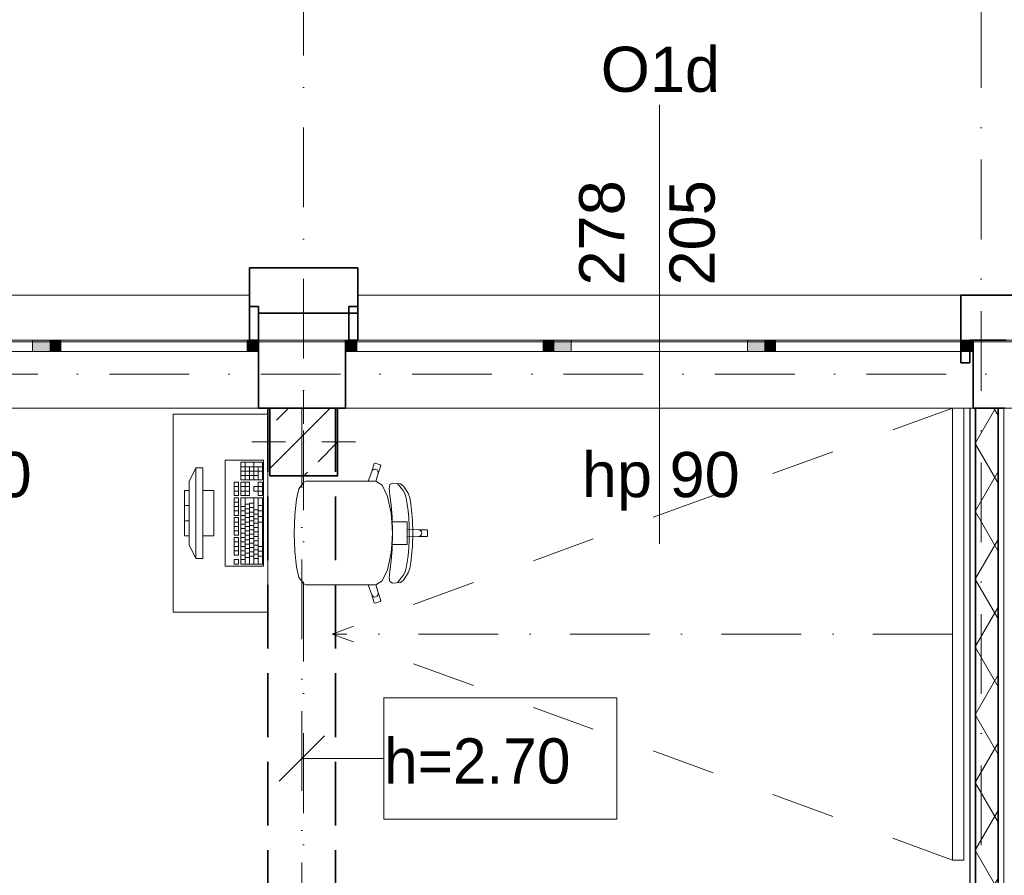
# Model space of a CAD drawing. Header units: millimetres. Extents: x -34676 to 172266, y 39940 to 476087.
# Tile 152 of 256: x 33583 to 37943, y 321158 to 324944. Entities that reach past the tile are written whole.
import ezdxf

# ---------------------------------------------------------------- set-up
doc = ezdxf.new("R2010")
doc.units = ezdxf.units.MM
doc.header["$MEASUREMENT"] = 0
for name, pattern in [('Krawędzie ukryte', [3.912222, 2.822222, -1.09]), ('Kropki i Kreski', [6.702778, 3.527778, -1.763889, 0, -1.411111]), ('Przerywana', [5.644444, 2.822222, -2.822222])]:
    doc.linetypes.add(name, pattern=pattern)
for name, color, linetype in [('#podkład', 252, 'Continuous'), ('- A - ocieplenie', 7, 'Continuous'), ('2D - Ogólne', 7, 'Continuous'), ('Konstrukcja - Belki', 7, 'Continuous'), ('Konstrukcja - Dach', 7, 'Continuous'), ('Konstrukcja - Siatka mod', 7, 'Continuous'), ('Konstrukcja - Stropy', 7, 'Continuous'), ('Konstrukcja - Słupy', 7, 'Continuous'), ('Konstrukcja - Ściany działowe', 7, 'Continuous'), ('Konstrukcja - Ściany zewnętrzne', 7, 'Continuous'), ('Okna Archicada', 7, 'Continuous'), ('Opisy - Etykiety', 7, 'Continuous'), ('Wnętrze - Umeblowanie', 7, 'Continuous'), ('z JAN', 7, 'Continuous'), ('Znaczniki okien Archicada', 7, 'Continuous')]:
    doc.layers.add(name, color=color, linetype=linetype)
doc.styles.add('STYL_AUTOMATYCZNY_1', font='arial.ttf')
doc.styles.add('STYL_AUTOMATYCZNY_5', font='arial.ttf')

# ---------------------------------------------------------------- blocks, each defined once
blk = doc.blocks.new('ILHKGJHF')
at = {"layer": 'Konstrukcja - Słupy', "linetype": 'Continuous', "lineweight": 25}
h = blk.add_hatch(dxfattribs=at)
h.set_pattern_fill('Beton_zbrojony_0003', color=252, style=0, pattern_type=2)
h.set_pattern_definition([(45, (-208051.03, 604918.2), (-183.84776, 183.84776), []), (45, (-208142.95, 605010.13), (-183.84776, 183.84776), [195, -65])])
h.paths.add_polyline_path([(34297.6, 328290.5), (34597.6, 328290.5), (34597.6, 328590.5), (34297.6, 328590.5)])
at = {"layer": 'Konstrukcja - Ściany działowe', "linetype": 'Continuous', "lineweight": 13}
h = blk.add_hatch(dxfattribs=at)
h.set_pattern_fill('Izolacja_miękka_0003', color=252, style=0, pattern_type=2)
h.set_pattern_definition([(60, (-208051.03, 604918.21), (-129.90381, 75), []), (120, (-208051.03, 604918.21), (129.90381, 75), [])])
h.paths.add_polyline_path([(37522.6, 328590.5), (37422.6, 328590.5), (37422.6, 325631.5), (37522.6, 325631.5)])
at = {"layer": 'Okna Archicada', "linetype": 'Continuous', "lineweight": 13}
for points in [[(33322.6, 328840.5), (33322.6, 328890.5), (33247.6, 328890.5), (33247.6, 328840.5)], [(33322.6, 328890.5), (33322.6, 328840.5), (33372.6, 328840.5), (33372.6, 328890.5)], [(34247.6, 328840.5), (34247.6, 328890.5), (34197.6, 328890.5), (34197.6, 328840.5)], [(34632.6, 328890.5), (34632.6, 328840.5), (34682.6, 328840.5), (34682.6, 328890.5)], [(35557.6, 328840.5), (35557.6, 328890.5), (35507.6, 328890.5), (35507.6, 328840.5)], [(35557.6, 328890.5), (35557.6, 328840.5), (35632.6, 328840.5), (35632.6, 328890.5)], [(36487.6, 328840.5), (36487.6, 328890.5), (36412.6, 328890.5), (36412.6, 328840.5)], [(36487.6, 328890.5), (36487.6, 328840.5), (36537.6, 328840.5), (36537.6, 328890.5)], [(37412.6, 328840.5), (37412.6, 328890.5), (37362.6, 328890.5), (37362.6, 328840.5)]]:
    blk.add_hatch(color=252, dxfattribs=at).paths.add_polyline_path(points)
at = {"layer": '- A - ocieplenie', "color": 252, "linetype": 'Continuous', "lineweight": 35, "ltscale": 100}
for p, q in [((34207.6, 329090.5), (34207.6, 329040.5)), ((34687.6, 328940.5), (34687.6, 329090.5)), ((37357.6, 328940.5), (37357.6, 329090.5)), ((34207.6, 329040.5), (34207.6, 328890.5)), ((34687.6, 328890.5), (34687.6, 328940.5)), ((37357.6, 328890.5), (37357.6, 328940.5))]:
    blk.add_line(p, q, dxfattribs=at)
at = {"layer": '- A - ocieplenie', "color": 252, "linetype": 'Continuous', "lineweight": 35, "ltscale": 100, "flags": 128}
for points in [[(34687.6, 329210.5), (34207.6, 329210.5)], [(34207.6, 329210.5), (34207.6, 329010.5)], [(34687.6, 329010.5), (34687.6, 329210.5)], [(34207.6, 329040.5), (34207.6, 329090.5)], [(34687.6, 329090.5), (34687.6, 329040.5)], [(37597.6, 329090.5), (37357.6, 329090.5)], [(34247.6, 329040.5), (34207.6, 329040.5)], [(34247.6, 328890.5), (34247.6, 329040.5)], [(34647.6, 329040.5), (34647.6, 328890.5)], [(34647.6, 329040.5), (34687.6, 329040.5)], [(34247.6, 329010.5), (34687.6, 329010.5)], [(34207.6, 328890.5), (34247.6, 328890.5)], [(34647.6, 328890.5), (34687.6, 328890.5)], [(37357.6, 328890.5), (37357.6, 328790.4)], [(37397.6, 328890.5), (37557.6, 328890.5)], [(37397.6, 328790.4), (37397.6, 328890.5)], [(37357.6, 328790.4), (37397.6, 328790.4)]]:
    blk.add_lwpolyline(points, dxfattribs=at)
at = {"layer": '2D - Ogólne', "color": 252, "linetype": 'Przerywana', "lineweight": 15, "ltscale": 100}
for p in [(37321.1, 328590.5), (37321.1, 326590.5)]:
    blk.add_line(p, (34573.6, 327590.5), dxfattribs=at)
at = {"layer": '2D - Ogólne', "color": 252, "linetype": 'Kropki i Kreski', "lineweight": 15, "ltscale": 100}
blk.add_line((37320.8, 327590.5), (34573.6, 327590.5), dxfattribs=at)
at = {"layer": 'Konstrukcja - Belki', "color": 252, "linetype": 'Krawędzie ukryte', "lineweight": 35, "ltscale": 100}
for p, q in [((34289.3, 328590.5), (34289.3, 325656.5)), ((34289.3, 328590.5), (34589.3, 328590.5)), ((34589.3, 328590.5), (34589.3, 325656.5))]:
    blk.add_line(p, q, dxfattribs=at)
at = {"layer": 'Konstrukcja - Belki', "color": 252, "linetype": 'Kropki i Kreski', "lineweight": 13, "ltscale": 100}
blk.add_line((34439.3, 328590.5), (34439.3, 325656.5), dxfattribs=at)
at = {"layer": 'Konstrukcja - Dach', "color": 252, "linetype": 'Continuous', "lineweight": 13, "ltscale": 100}
for p, q in [((46547.6, 328890.5), (22498, 328890.5)), ((46547.6, 328884), (22498, 328884))]:
    blk.add_line(p, q, dxfattribs=at)
at = {"layer": 'Konstrukcja - Siatka mod', "color": 252, "linetype": 'Kropki i Kreski', "lineweight": 13, "ltscale": 100}
for p, q in [((34447.6, 314731.6), (34447.6, 331696.4)), ((37447.6, 331701.1), (37447.6, 314731.6)), ((20180, 328740.5), (49624.6, 328740.5))]:
    blk.add_line(p, q, dxfattribs=at)
at = {"layer": 'Konstrukcja - Stropy', "color": 252, "linetype": 'Continuous', "lineweight": 13, "ltscale": 100}
blk.add_line((49667.6, 328590.5), (22627.6, 328590.5), dxfattribs=at)
at = {"layer": 'Konstrukcja - Słupy', "color": 252, "linetype": 'Continuous', "lineweight": 0, "ltscale": 100}
for p, q in [((34447.6, 328520.5), (34447.6, 328670.5)), ((34367.6, 328440.5), (34217.6, 328440.5)), ((34527.6, 328440.5), (34677.6, 328440.5)), ((34447.6, 328360.5), (34447.6, 328210.5))]:
    blk.add_line(p, q, dxfattribs=at)
at = {"layer": 'Konstrukcja - Słupy', "color": 252, "linetype": 'Continuous', "lineweight": 35, "ltscale": 100, "flags": 128}
blk.add_lwpolyline([(34297.6, 328290.5), (34597.6, 328290.5), (34597.6, 328590.5), (34297.6, 328590.5)], close=True, dxfattribs=at)
at = {"layer": 'Konstrukcja - Słupy', "color": 252, "linetype": 'Continuous', "lineweight": 0, "ltscale": 100}
blk.add_point((34447.6, 328440.5), dxfattribs=at)
at = {"layer": 'Konstrukcja - Ściany działowe', "color": 252, "linetype": 'Continuous', "lineweight": 35, "ltscale": 100}
for p, q in [((37422.6, 328590.5), (37422.6, 325631.5)), ((37522.6, 325631.5), (37522.6, 328590.5))]:
    blk.add_line(p, q, dxfattribs=at)
at = {"layer": 'Konstrukcja - Ściany działowe', "color": 252, "linetype": 'Continuous', "lineweight": 13, "ltscale": 100, "flags": 128}
for points in [[(37397.6, 328590.5), (37422.6, 328590.5)], [(37547.6, 325506.5), (37547.6, 328590.5)]]:
    blk.add_lwpolyline(points, dxfattribs=at)
at = {"layer": 'Konstrukcja - Ściany działowe', "color": 252, "linetype": 'Continuous', "lineweight": 25, "ltscale": 100, "flags": 128}
for points in [[(37397.6, 328590.5), (37397.6, 325656.5)], [(37522.6, 328590.5), (37547.6, 328590.5)]]:
    blk.add_lwpolyline(points, dxfattribs=at)
at = {"layer": 'Konstrukcja - Ściany działowe', "color": 252, "linetype": 'Continuous', "lineweight": 35, "ltscale": 100, "flags": 128}
blk.add_lwpolyline([(37422.6, 328590.5), (37522.6, 328590.5)], dxfattribs=at)
at = {"layer": 'Konstrukcja - Ściany zewnętrzne', "color": 252, "linetype": 'Continuous', "lineweight": 35, "ltscale": 100}
for p, q in [((34247.6, 328890.5), (34247.6, 328840.5)), ((34632.6, 328890.5), (34632.6, 328840.5)), ((37412.6, 328890.5), (37412.6, 328840.5)), ((34247.6, 328840.5), (34247.6, 328590.5)), ((34632.6, 328840.5), (34632.6, 328590.5)), ((37412.6, 328840.5), (37412.6, 328590.5))]:
    blk.add_line(p, q, dxfattribs=at)
at = {"layer": 'Konstrukcja - Ściany zewnętrzne', "color": 252, "linetype": 'Continuous', "lineweight": 13, "ltscale": 100, "flags": 128}
blk.add_lwpolyline([(34647.6, 328890.5), (34647.6, 329010.5), (34247.6, 329010.5), (34247.6, 328890.5)], dxfattribs=at)
at = {"layer": 'Konstrukcja - Ściany zewnętrzne', "color": 252, "linetype": 'Continuous', "lineweight": 35, "ltscale": 100, "flags": 128}
for points in [[(37552.6, 328890.5), (37412.6, 328890.5)], [(34247.6, 328590.5), (34297.6, 328590.5)], [(34597.6, 328590.5), (34632.6, 328590.5)], [(37412.6, 328590.5), (37552.6, 328590.5)]]:
    blk.add_lwpolyline(points, dxfattribs=at)
at = {"layer": 'Okna Archicada', "color": 252, "linetype": 'Continuous', "lineweight": 13, "ltscale": 100}
for p, q in [((31567.6, 329090.5), (34207.6, 329090.5)), ((34687.6, 329090.5), (37357.6, 329090.5)), ((34247.6, 328890.5), (31527.6, 328890.5)), ((31567.6, 328890.5), (34207.6, 328890.5)), ((32527.6, 328890.5), (33247.6, 328890.5)), ((33247.6, 328840.5), (33247.6, 328890.5)), ((33247.6, 328890.5), (33322.6, 328890.5)), ((33322.6, 328890.5), (33372.6, 328890.5)), ((33372.6, 328890.5), (33372.6, 328840.5)), ((33372.6, 328890.5), (34197.6, 328890.5)), ((34197.6, 328840.5), (34197.6, 328890.5)), ((34197.6, 328890.5), (34247.6, 328890.5)), ((37412.6, 328890.5), (34632.6, 328890.5)), ((34632.6, 328890.5), (34682.6, 328890.5)), ((34682.6, 328890.5), (34682.6, 328840.5)), ((34682.6, 328890.5), (35507.6, 328890.5)), ((34687.6, 328890.5), (37357.6, 328890.5)), ((35507.6, 328840.5), (35507.6, 328890.5)), ((35507.6, 328890.5), (35557.6, 328890.5)), ((35557.6, 328890.5), (35632.6, 328890.5)), ((35632.6, 328890.5), (35632.6, 328840.5)), ((35632.6, 328890.5), (36412.6, 328890.5)), ((36412.6, 328840.5), (36412.6, 328890.5)), ((36412.6, 328890.5), (36487.6, 328890.5)), ((36487.6, 328890.5), (36537.6, 328890.5)), ((36537.6, 328890.5), (36537.6, 328840.5)), ((36537.6, 328890.5), (37362.6, 328890.5)), ((37362.6, 328840.5), (37362.6, 328890.5)), ((37362.6, 328890.5), (37412.6, 328890.5)), ((33247.6, 328840.5), (32527.6, 328840.5)), ((33322.6, 328840.5), (33247.6, 328840.5)), ((33372.6, 328840.5), (33322.6, 328840.5)), ((34197.6, 328840.5), (33372.6, 328840.5)), ((34247.6, 328840.5), (34197.6, 328840.5)), ((34682.6, 328840.5), (34632.6, 328840.5)), ((35507.6, 328840.5), (34682.6, 328840.5)), ((35557.6, 328840.5), (35507.6, 328840.5)), ((35632.6, 328840.5), (35557.6, 328840.5)), ((36412.6, 328840.5), (35632.6, 328840.5)), ((36487.6, 328840.5), (36412.6, 328840.5)), ((36537.6, 328840.5), (36487.6, 328840.5)), ((37362.6, 328840.5), (36537.6, 328840.5)), ((37412.6, 328840.5), (37362.6, 328840.5)), ((34247.6, 328590.5), (31527.6, 328590.5)), ((37412.6, 328590.5), (34632.6, 328590.5))]:
    blk.add_line(p, q, dxfattribs=at)
at = {"layer": 'Okna Archicada', "color": 252, "linetype": 'Continuous', "lineweight": 35, "ltscale": 100}
for p, q in [((34207.6, 329090.5), (34207.6, 329040.5)), ((34687.6, 328940.5), (34687.6, 329090.5)), ((37357.6, 328940.5), (37357.6, 329090.5)), ((34207.6, 329040.5), (34207.6, 328890.5)), ((34687.6, 328890.5), (34687.6, 328940.5)), ((37357.6, 328890.5), (37357.6, 328940.5)), ((34247.6, 328890.5), (34247.6, 328840.5)), ((34247.6, 328890.5), (34247.6, 328840.5)), ((34632.6, 328890.5), (34632.6, 328840.5)), ((34632.6, 328890.5), (34632.6, 328840.5)), ((37412.6, 328890.5), (37412.6, 328840.5)), ((37412.6, 328890.5), (37412.6, 328840.5)), ((34247.6, 328840.5), (34247.6, 328590.5)), ((34632.6, 328840.5), (34632.6, 328590.5)), ((37412.6, 328840.5), (37412.6, 328590.5))]:
    blk.add_line(p, q, dxfattribs=at)
at = {"layer": 'Opisy - Etykiety', "color": 252, "linetype": 'Continuous', "lineweight": 20, "ltscale": 100}
for p, q in [((35834.9, 327307.8), (34803.4, 327307.8)), ((34803.4, 327307.8), (34803.4, 326771.3)), ((35834.9, 326771.3), (35834.9, 327307.8)), ((34539.3, 327139.6), (34339.3, 326939.6)), ((34439.3, 327039.6), (34803.4, 327039.6)), ((34803.4, 326771.3), (35834.9, 326771.3))]:
    blk.add_line(p, q, dxfattribs=at)
at = {"layer": 'Wnętrze - Umeblowanie', "color": 252, "linetype": 'Continuous', "lineweight": 13, "ltscale": 100}
for p, q in [((34265.8, 328350.7), (34168.8, 328350.7)), ((34168.8, 328350.7), (34168.8, 328272.3)), ((34188.2, 328272.3), (34188.2, 328350.7)), ((34227, 328272.3), (34227, 328350.7)), ((34265.8, 328272.3), (34265.8, 328350.7)), ((34749.1, 328309.9), (34760.5, 328345.4)), ((34760.5, 328345.4), (34764.3, 328347.3)), ((34764.3, 328347.3), (34787, 328339.8)), ((34789, 328336), (34777.6, 328300.6)), ((34787, 328339.8), (34789, 328336)), ((33970.6, 328325.5), (33940.6, 328265.5)), ((34000.6, 328325.5), (33970.6, 328325.5)), ((33970.6, 328325.5), (33970.6, 327925.5)), ((34000.6, 327925.5), (34000.6, 328325.5)), ((34265.8, 328331.1), (34168.8, 328331.1)), ((34265.8, 328311.5), (34168.8, 328311.5)), ((34246.4, 328291.9), (34168.8, 328291.9)), ((34207.6, 328272.3), (34207.6, 328331.1)), ((34246.4, 328272.3), (34246.4, 328331.1)), ((34733.4, 328266.6), (34749.1, 328309.9)), ((34749.1, 328309.9), (34752, 328315.1)), ((34752, 328315.1), (34756.5, 328318.7)), ((34756.5, 328318.7), (34762.2, 328320.3)), ((34762.2, 328320.3), (34768, 328319.6)), ((34777.6, 328300.6), (34767.9, 328266.4)), ((34768, 328319.6), (34773, 328316.8)), ((34773, 328316.8), (34776.7, 328312.1)), ((34776.7, 328312.1), (34778.2, 328306.5)), ((34778.2, 328306.5), (34777.6, 328300.6)), ((33940.6, 327985.5), (33940.6, 328265.5)), ((34159.1, 328262.6), (34139.7, 328262.6)), ((34139.7, 328262.6), (34139.7, 328203.8)), ((34159.1, 328203.8), (34159.1, 328262.6)), ((34168.8, 328272.3), (34265.8, 328272.3)), ((34207.6, 328262.6), (34168.8, 328262.6)), ((34168.8, 328262.6), (34168.8, 328203.8)), ((34188.2, 328203.8), (34188.2, 328262.6)), ((34207.6, 328203.8), (34207.6, 328262.6)), ((34265.8, 328262.6), (34246.4, 328262.6)), ((34246.4, 328262.6), (34246.4, 328243)), ((34265.8, 328203.8), (34265.8, 328262.6)), ((34427.4, 328235.2), (34448.6, 328262)), ((34448.6, 328262), (34457.2, 328266.6)), ((34457.2, 328266.6), (34488.2, 328266.6)), ((34488.2, 328266.6), (34524.3, 328266.6)), ((34524.3, 328266.6), (34733.4, 328266.6)), ((34767.7, 328266.6), (34733.4, 328266.6)), ((34767.7, 328266.6), (34767.9, 328266.4)), ((34767.9, 328266.4), (34795.7, 328249.1)), ((34795.7, 328249.1), (34819.5, 328199.4)), ((34826.2, 328234.8), (34829.3, 328252)), ((34829.3, 328252), (34840.8, 328258.7)), ((34840.8, 328258.7), (34876.9, 328255.4)), ((34866.4, 328252.3), (34863.7, 328256.1)), ((34871.5, 328246.1), (34866.4, 328252.3)), ((34877.7, 328237), (34871.5, 328246.1)), ((34876.9, 328255.4), (34890.1, 328244.9)), ((34890.1, 328244.9), (34910.2, 328213.8)), ((33940.6, 328225.5), (33920.6, 328225.5)), ((33920.6, 328225.5), (33920.6, 328025.5)), ((33940.6, 328025.5), (33940.6, 328225.5)), ((34050.6, 328225.5), (34000.6, 328225.5)), ((34000.6, 328225.5), (34000.6, 328025.5)), ((34050.6, 328025.5), (34050.6, 328225.5)), ((34159.1, 328243), (34139.7, 328243)), ((34159.1, 328223.4), (34139.7, 328223.4)), ((34139.7, 328203.8), (34159.1, 328203.8)), ((34207.6, 328243), (34168.8, 328243)), ((34207.6, 328223.4), (34168.8, 328223.4)), ((34168.8, 328203.8), (34207.6, 328203.8)), ((34246.4, 328243), (34227, 328243)), ((34227, 328243), (34227, 328223.4)), ((34227, 328223.4), (34246.4, 328223.4)), ((34265.8, 328243), (34246.4, 328243)), ((34246.4, 328223.4), (34246.4, 328243)), ((34246.4, 328223.4), (34246.4, 328203.8)), ((34265.8, 328223.4), (34246.4, 328223.4)), ((34246.4, 328203.8), (34265.8, 328203.8)), ((34415.9, 328187.1), (34426.6, 328233.1)), ((34426.6, 328233.1), (34427.4, 328235.2)), ((34828.8, 328205.8), (34826.2, 328234.8)), ((34834.6, 328160.5), (34828.8, 328205.8)), ((34887.7, 328225.3), (34877.7, 328237)), ((34895.4, 328212.1), (34887.7, 328225.3)), ((34901.7, 328191.8), (34895.4, 328212.1)), ((34910.2, 328213.8), (34917.4, 328193.9)), ((33940.6, 328158.8), (33920.6, 328158.8)), ((34159.1, 328194), (34139.7, 328194)), ((34139.7, 328194), (34139.7, 328115.7)), ((34159.1, 328174.4), (34139.7, 328174.4)), ((34159.1, 328115.7), (34159.1, 328194)), ((34265.8, 328194), (34168.8, 328194)), ((34168.8, 328194), (34168.8, 327900.3)), ((34188.2, 327900.3), (34188.2, 328194)), ((34207.6, 328164.6), (34188.2, 328164.6)), ((34207.6, 327900.3), (34207.6, 328169.5)), ((34227, 328169.5), (34207.6, 328169.5)), ((34227, 327900.3), (34227, 328194)), ((34246.4, 327900.3), (34246.4, 328194)), ((34265.8, 328159.7), (34246.4, 328159.7)), ((34265.8, 327900.3), (34265.8, 328194)), ((34408.7, 328118.4), (34415.9, 328187.1)), ((34819.5, 328199.4), (34835.4, 328125)), ((34839.3, 328109.6), (34834.6, 328160.5)), ((34906.6, 328165.8), (34901.7, 328191.8)), ((34910.3, 328135.8), (34906.6, 328165.8)), ((34917.4, 328193.9), (34922.2, 328168)), ((34922.2, 328168), (34929.2, 328094.8)), ((34159.1, 328154.8), (34139.7, 328154.8)), ((34159.1, 328135.3), (34139.7, 328135.3)), ((34139.7, 328115.7), (34159.1, 328115.7)), ((34188.2, 328154.8), (34168.8, 328154.8)), ((34188.2, 328135.3), (34168.8, 328135.3)), ((34188.2, 328115.7), (34168.8, 328115.7)), ((34207.6, 328145.1), (34188.2, 328145.1)), ((34207.6, 328125.5), (34188.2, 328125.5)), ((34227, 328149.9), (34207.6, 328149.9)), ((34227, 328130.4), (34207.6, 328130.4)), ((34246.4, 328140.2), (34227, 328140.2)), ((34246.4, 328120.6), (34227, 328120.6)), ((34265.8, 328135.3), (34246.4, 328135.3)), ((34406.1, 328037.3), (34408.6, 328117.3)), ((34408.6, 328117.3), (34408.7, 328118.4)), ((34835.4, 328125), (34837.8, 328087.6)), ((34912.9, 328103.4), (34910.3, 328135.8)), ((33940.6, 328092.1), (33920.6, 328092.1)), ((34159.1, 328105.9), (34139.7, 328105.9)), ((34139.7, 328105.9), (34139.7, 328027.6)), ((34159.1, 328086.3), (34139.7, 328086.3)), ((34159.1, 328027.6), (34159.1, 328105.9)), ((34188.2, 328096.1), (34168.8, 328096.1)), ((34188.2, 328076.5), (34168.8, 328076.5)), ((34207.6, 328105.9), (34188.2, 328105.9)), ((34207.6, 328086.3), (34188.2, 328086.3)), ((34227, 328110.8), (34207.6, 328110.8)), ((34227, 328091.2), (34207.6, 328091.2)), ((34227, 328071.6), (34207.6, 328071.6)), ((34246.4, 328101), (34227, 328101)), ((34246.4, 328081.4), (34227, 328081.4)), ((34265.8, 328110.8), (34246.4, 328110.8)), ((34265.8, 328086.3), (34246.4, 328086.3)), ((34837.8, 328087.6), (34841, 328037.3)), ((34837.8, 328087.6), (34876.5, 328087.6)), ((34841.6, 328037.3), (34839.3, 328109.6)), ((34876.5, 328087.6), (34906.4, 328087.6)), ((34906.4, 328087.6), (34906.4, 328054.2)), ((34914.3, 328070), (34912.9, 328103.4)), ((34914.8, 328037.3), (34914.3, 328070)), ((34929.2, 328094.8), (34931.4, 328037.3)), ((34159.1, 328066.7), (34139.7, 328066.7)), ((34159.1, 328047.1), (34139.7, 328047.1)), ((34139.7, 328027.6), (34159.1, 328027.6)), ((34188.2, 328056.9), (34168.8, 328056.9)), ((34188.2, 328037.3), (34168.8, 328037.3)), ((34207.6, 328066.7), (34188.2, 328066.7)), ((34207.6, 328047.1), (34188.2, 328047.1)), ((34207.6, 328027.6), (34188.2, 328027.6)), ((34227, 328052), (34207.6, 328052)), ((34227, 328032.4), (34207.6, 328032.4)), ((34246.4, 328061.8), (34227, 328061.8)), ((34246.4, 328042.2), (34227, 328042.2)), ((34406.1, 328037.3), (34408.6, 327957.3)), ((34837.8, 327987), (34841, 328037.3)), ((34841.6, 328037.3), (34839.3, 327965)), ((34906.4, 328054.2), (34906.4, 328037.3)), ((34906.4, 328054.2), (34956.3, 328052.4)), ((34906.4, 328020.4), (34906.4, 328037.3)), ((34914.8, 328037.3), (34914.3, 328004.6)), ((34929.2, 327979.8), (34931.4, 328037.3)), ((34956.3, 328052.4), (34962, 328051.2)), ((34956.3, 328052.4), (34993.2, 328052.4)), ((34962, 328051.2), (34966.8, 328048)), ((34962, 328023.4), (34966.8, 328026.6)), ((34966.8, 328048), (34970.1, 328043.1)), ((34966.8, 328026.6), (34970.1, 328031.5)), ((34970.1, 328043.1), (34971.2, 328037.3)), ((34970.1, 328031.5), (34971.2, 328037.3)), ((34993.2, 328052.4), (34996.1, 328049.4)), ((34996.1, 328049.4), (34996.1, 328037.3)), ((34996.1, 328025.2), (34996.1, 328037.3)), ((33920.6, 328025.5), (33940.6, 328025.5)), ((33970.6, 327925.5), (33940.6, 327985.5)), ((34000.6, 328025.5), (34050.6, 328025.5)), ((34159.1, 328017.8), (34139.7, 328017.8)), ((34139.7, 328017.8), (34139.7, 327939.4)), ((34159.1, 327998.2), (34139.7, 327998.2)), ((34159.1, 327939.4), (34159.1, 328017.8)), ((34188.2, 328017.8), (34168.8, 328017.8)), ((34188.2, 327998.2), (34168.8, 327998.2)), ((34207.6, 328008), (34188.2, 328008)), ((34207.6, 327988.4), (34188.2, 327988.4)), ((34227, 328012.9), (34207.6, 328012.9)), ((34227, 327993.3), (34207.6, 327993.3)), ((34246.4, 328022.7), (34227, 328022.7)), ((34246.4, 328003.1), (34227, 328003.1)), ((34246.4, 327983.5), (34227, 327983.5)), ((34835.4, 327949.6), (34837.8, 327987)), ((34837.8, 327987), (34876.5, 327987)), ((34876.5, 327987), (34906.4, 327987)), ((34906.4, 328020.4), (34956.3, 328022.2)), ((34906.4, 327987), (34906.4, 328020.4)), ((34914.3, 328004.6), (34912.9, 327971.2)), ((34956.3, 328022.2), (34962, 328023.4)), ((34956.3, 328022.2), (34993.2, 328022.2)), ((34993.2, 328022.2), (34996.1, 328025.2)), ((34159.1, 327978.6), (34139.7, 327978.6)), ((34159.1, 327959), (34139.7, 327959)), ((34139.7, 327939.4), (34159.1, 327939.4)), ((34188.2, 327978.6), (34168.8, 327978.6)), ((34188.2, 327959), (34168.8, 327959)), ((34188.2, 327939.4), (34168.8, 327939.4)), ((34207.6, 327968.8), (34188.2, 327968.8)), ((34207.6, 327949.2), (34188.2, 327949.2)), ((34227, 327973.7), (34207.6, 327973.7)), ((34227, 327954.1), (34207.6, 327954.1)), ((34246.4, 327963.9), (34227, 327963.9)), ((34246.4, 327944.3), (34227, 327944.3)), ((34265.8, 327978.6), (34246.4, 327978.6)), ((34265.8, 327956.6), (34246.4, 327956.6)), ((34408.6, 327957.3), (34408.7, 327956.2)), ((34408.7, 327956.2), (34415.9, 327887.4)), ((34819.5, 327875.2), (34835.4, 327949.6)), ((34839.3, 327965), (34834.6, 327914.1)), ((34912.9, 327971.2), (34910.3, 327938.8)), ((34922.2, 327906.6), (34929.2, 327979.8)), ((33970.6, 327925.5), (34000.6, 327925.5)), ((34159.1, 327919.8), (34139.7, 327919.8)), ((34139.7, 327919.8), (34139.7, 327900.3)), ((34139.7, 327900.3), (34159.1, 327900.3)), ((34159.1, 327900.3), (34159.1, 327919.8)), ((34188.2, 327919.8), (34168.8, 327919.8)), ((34168.8, 327900.3), (34265.8, 327900.3)), ((34207.6, 327929.6), (34188.2, 327929.6)), ((34227, 327934.5), (34207.6, 327934.5)), ((34246.4, 327924.7), (34227, 327924.7)), ((34265.8, 327934.5), (34246.4, 327934.5)), ((34834.6, 327914.1), (34828.8, 327868.8)), ((34906.6, 327908.8), (34901.7, 327882.8)), ((34910.3, 327938.8), (34906.6, 327908.8)), ((34917.4, 327880.7), (34922.2, 327906.6)), ((34415.9, 327887.4), (34426.6, 327841.5)), ((34795.7, 327825.5), (34819.5, 327875.2)), ((34828.8, 327868.8), (34826.2, 327839.8)), ((34895.4, 327862.5), (34887.7, 327849.3)), ((34890.1, 327829.7), (34910.2, 327860.8)), ((34901.7, 327882.8), (34895.4, 327862.5)), ((34910.2, 327860.8), (34917.4, 327880.7)), ((34426.6, 327841.5), (34427.4, 327839.4)), ((34427.4, 327839.4), (34448.6, 327812.6)), ((34448.6, 327812.6), (34457.2, 327808)), ((34767.9, 327808.1), (34795.7, 327825.5)), ((34826.2, 327839.8), (34829.3, 327822.6)), ((34829.3, 327822.6), (34840.8, 327815.9)), ((34840.8, 327815.9), (34876.9, 327819.2)), ((34866.4, 327822.3), (34863.7, 327818.5)), ((34871.5, 327828.5), (34866.4, 327822.3)), ((34877.7, 327837.6), (34871.5, 327828.5)), ((34876.9, 327819.2), (34890.1, 327829.7)), ((34887.7, 327849.3), (34877.7, 327837.6)), ((34457.2, 327808), (34488.2, 327808)), ((34488.2, 327808), (34524.3, 327808)), ((34524.3, 327808), (34733.4, 327808)), ((34767.7, 327808), (34733.4, 327808)), ((34733.4, 327808), (34749.1, 327764.6)), ((34767.7, 327808), (34767.9, 327808.1)), ((34777.6, 327774), (34767.9, 327808.1)), ((34776.7, 327762.5), (34778.2, 327768.1)), ((34778.2, 327768.1), (34777.6, 327774)), ((34789, 327738.6), (34777.6, 327774)), ((34749.1, 327764.6), (34752, 327759.5)), ((34749.1, 327764.6), (34760.5, 327729.2)), ((34752, 327759.5), (34756.5, 327755.9)), ((34756.5, 327755.9), (34762.2, 327754.3)), ((34760.5, 327729.2), (34764.3, 327727.3)), ((34762.2, 327754.3), (34768, 327755)), ((34764.3, 327727.3), (34787, 327734.8)), ((34768, 327755), (34773, 327757.8)), ((34773, 327757.8), (34776.7, 327762.5)), ((34787, 327734.8), (34789, 327738.6))]:
    blk.add_line(p, q, dxfattribs=at)
at = {"layer": 'Wnętrze - Umeblowanie', "color": 252, "linetype": 'Continuous', "lineweight": 13, "ltscale": 100, "flags": 128}
for points in [[(33870.6, 327687.7), (33870.6, 328563.3), (34289.3, 328563.3), (34289.3, 327687.7)], [(37371.1, 326590.5), (37371.1, 328590.5), (37321.1, 328590.5), (37321.1, 326590.5)], [(34100.6, 327890.5), (34270.6, 327890.5), (34270.6, 328360.5), (34100.6, 328360.5)]]:
    blk.add_lwpolyline(points, close=True, dxfattribs=at)
at = {"layer": 'z JAN', "color": 252, "linetype": 'Continuous', "lineweight": 13, "ltscale": 100}
blk.add_line((49817.6, 328890.5), (22498, 328890.5), dxfattribs=at)
at = {"layer": 'Znaczniki okien Archicada', "color": 252, "linetype": 'Continuous', "lineweight": 13, "ltscale": 100}
blk.add_line((36022.6, 329933.3), (36022.6, 327990.5), dxfattribs=at)
at = {"layer": 'Opisy - Etykiety', "color": 252, "linetype": 'Continuous', "lineweight": 20, "insert": (34803.4, 327027.6), "char_height": 200, "attachment_point": 4, "style": 'STYL_AUTOMATYCZNY_5'}
blk.add_mtext('\\A1;{\\pql;\\fGeneva|b0|i0|c0|p0;\\W1.000000;h=\\fGeneva CE|b0|i0|c0|p0;\\W1.000000;2.\\fGeneva CE|b0|i0|c0|p0;\\W1.000000;7\\fGeneva CE|b0|i0|c0|p0;\\W1.000000;0}', dxfattribs=at)
at = {"layer": 'Znaczniki okien Archicada', "color": 252, "linetype": 'Continuous', "lineweight": 15, "char_height": 200, "attachment_point": 7, "style": 'STYL_AUTOMATYCZNY_1'}
for s, insert in [('\\A1;{\\pql;\\pt0;\\fArial|b0|i0|c238|p0;\\W1.000000;O1d\\fArial|b0|i0|c238|p0;\\W1.000000;\\fArial|b0|i0|c238|p0;\\W1.000000;\\fArial|b0|i0|c238|p0;\\W1.000000;}', (35763.3, 329987.1)), ('\\A1;{\\pql;\\pt0;\\fArial|b0|i0|c238|p0;\\W1.000000;hp 90\\fArial|b0|i0|c238|p0;\\W1.000000;\\A1{\\H.66x;\\S^  ;}\\fArial|b0|i0|c238|p0;\\W1.000000;\\fArial|b0|i0|c238|p0;\\W1.000000;}', (32544.4, 328136)), ('\\A1;{\\pql;\\pt0;\\fArial|b0|i0|c238|p0;\\W1.000000;hp 90\\fArial|b0|i0|c238|p0;\\W1.000000;\\A1{\\H.66x;\\S^  ;}\\fArial|b0|i0|c238|p0;\\W1.000000;\\fArial|b0|i0|c238|p0;\\W1.000000;}', (35679.4, 328136))]:
    blk.add_mtext(s, dxfattribs=dict(at, insert=insert))
at = {"layer": 'Znaczniki okien Archicada', "color": 252, "linetype": 'Continuous', "lineweight": 15, "char_height": 200, "attachment_point": 7, "rotation": 90, "style": 'STYL_AUTOMATYCZNY_1'}
for s, insert in [('\\A1;{\\pql;\\pt0;\\fArial|b0|i0|c238|p0;\\W1.000000;278\\fArial|b0|i0|c238|p0;\\W1.000000;\\A1{\\H.66x;\\S^  ;}\\fArial|b0|i0|c238|p0;\\W1.000000;\\fArial|b0|i0|c238|p0;\\W1.000000;}', (35925.9, 329132.8)), ('\\A1;{\\pql;\\pt0;\\fArial|b0|i0|c238|p0;\\W1.000000;205\\fArial|b0|i0|c238|p0;\\W1.000000;\\A1{\\H.66x;\\S^  ;}\\fArial|b0|i0|c238|p0;\\W1.000000;\\fArial|b0|i0|c238|p0;\\W1.000000;}', (36325.9, 329132.8))]:
    blk.add_mtext(s, dxfattribs=dict(at, insert=insert))

msp = doc.modelspace()

# ---------------------------------------------------------------- block references
at = {"layer": '#podkład'}
msp.add_blockref('ILHKGJHF', (392.7, -5365.3), dxfattribs=at)

doc.saveas('drawing.dxf')
